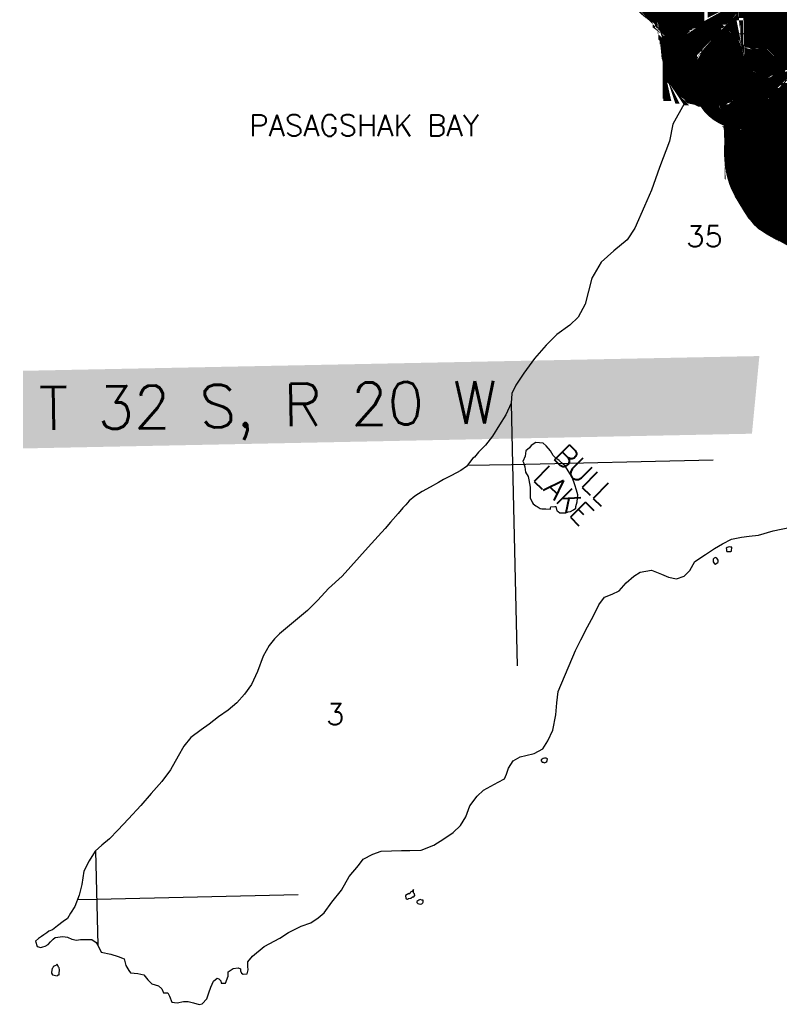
# Model space of a CAD drawing. Header units: feet. Extents: x 18803 to 104580, y -6601 to 116448.
# Tile 2 of 102: x 35719 to 45138, y 13836 to 26047. Entities that reach past the tile are written whole.
import ezdxf

# ---------------------------------------------------------------- set-up
doc = ezdxf.new("R2010")
doc.units = ezdxf.units.FT
doc.header["$LTSCALE"] = 100
doc.header["$MEASUREMENT"] = 0
doc.linetypes.add('DASHED', pattern=[0.75, 0.5, -0.25])
for name, color, linetype in [('ELPC BOLD TITLE SHEET', 3, 'Continuous'), ('ELPC-XIST', 6, 'Continuous'), ('ELRGOV-SECTION', 253, 'DASHED'), ('ET-SEC NUMBS', 253, 'Continuous'), ('ET-TWNSHIP-RANGE', 1, 'Continuous'), ('ITTW', 253, 'Continuous'), ('SL-VICINITY MAP', 2, 'Continuous')]:
    doc.layers.add(name, color=color, linetype=linetype)
doc.styles.add('L2640', font='simplex.shx', dxfattribs={"height": 264})
doc.styles.add('L5280', font='simplex.shx', dxfattribs={"height": 528})

msp = doc.modelspace()

# ---------------------------------------------------------------- linework, layer by layer
at = {"layer": 'ELPC BOLD TITLE SHEET', "const_width": 1000}
msp.add_lwpolyline([(43772, 26550), (43779, 26538), (43781, 26535), (43781, 26535), (43787, 26526), (43790, 26520), (43790, 26520), (43790, 26520), (43794, 26513), (43799, 26505), (43799, 26505), (43801, 26501), (43808, 26489), (43808, 26489), (43808, 26489), (43809, 26488), (43809, 26487), (43816, 26474), (43816, 26474), (43817, 26473), (43817, 26473), (43824, 26460), (43824, 26460), (43827, 26456), (43833, 26446), (43833, 26446), (43837, 26439), (43842, 26432), (43842, 26431), (43848, 26423), (43852, 26418), (43853, 26417), (43860, 26408), (43864, 26404), (43864, 26403), (43873, 26393), (43876, 26390), (43876, 26390), (43888, 26379), (43889, 26377), (43902, 26366), (43902, 26365), (43903, 26364), (43915, 26354), (43921, 26349), (43921, 26349), (43927, 26343), (43938, 26333), (43939, 26332), (43940, 26332), (43949, 26323), (43958, 26313), (43958, 26313), (43958, 26313), (43959, 26313), (43959, 26313), (43968, 26303), (43968, 26303), (43968, 26303), (43978, 26294), (43978, 26294), (43988, 26284), (43988, 26284), (43997, 26275), (43997, 26275), (43997, 26274), (43997, 26274), (44007, 26264), (44007, 26264), (44007, 26264), (44015, 26256), (44015, 26256), (44017, 26255), (44017, 26255), (44017, 26255), (44026, 26245), (44026, 26245), (44033, 26238), (44034, 26237), (44036, 26235), (44036, 26235), (44046, 26225), (44051, 26219), (44051, 26219), (44055, 26215), (44064, 26204), (44068, 26201), (44068, 26200), (44073, 26194), (44082, 26182), (44083, 26181), (44084, 26180), (44091, 26170), (44098, 26159), (44098, 26158), (44099, 26157), (44106, 26145), (44110, 26135), (44111, 26134), (44118, 26118), (44121, 26110), (44121, 26109), (44122, 26106), (44126, 26093), (44128, 26086), (44129, 26085), (44129, 26081), (44132, 26069), (44133, 26063), (44133, 26062), (44133, 26057), (44133, 26057), (44135, 26046), (44135, 26045), (44135, 26043), (44135, 26042), (44136, 26034), (44138, 26025), (44138, 26025), (44138, 26025), (44139, 26017), (44139, 26012), (44139, 26012), (44139, 26010), (44139, 26010), (44139, 26008), (44140, 26007), (44143, 25957), (44144, 25950), (44145, 25941), (44145, 25940), (44145, 25937), (44145, 25937), (44146, 25930), (44146, 25929), (44146, 25929), (44146, 25929), (44146, 25923), (44146, 25923), (44146, 25923), (44147, 25918), (44147, 25916), (44147, 25916), (44147, 25916), (44148, 25910), (44148, 25910), (44148, 25905), (44148, 25905), (44148, 25904), (44148, 25904), (44149, 25899), (44149, 25899), (44149, 25895), (44149, 25895), (44149, 25891), (44149, 25891), (44150, 25888), (44150, 25885), (44150, 25885), (44150, 25881), (44150, 25881), (44151, 25877), (44151, 25877), (44151, 25877), (44151, 25876), (44151, 25876), (44151, 25872), (44151, 25872), (44152, 25866), (44152, 25865), (44152, 25864), (44152, 25864), (44152, 25863), (44152, 25862), (44152, 25862), (44152, 25861), (44152, 25860), (44152, 25859), (44152, 25859), (44153, 25857), (44153, 25857), (44153, 25857), (44153, 25850), (44153, 25850), (44154, 25842), (44154, 25842), (44154, 25839), (44154, 25839), (44154, 25839), (44156, 25825), (44156, 25825), (44156, 25825), (44156, 25824), (44158, 25808), (44158, 25808), (44158, 25808), (44158, 25807), (44159, 25791), (44159, 25791), (44159, 25790), (44161, 25774), (44161, 25774), (44162, 25770), (44163, 25758), (44163, 25758), (44164, 25748), (44165, 25742), (44165, 25742), (44167, 25726), (44167, 25726), (44167, 25725), (44167, 25725), (44167, 25725), (44169, 25711), (44169, 25711), (44170, 25701), (44170, 25701), (44171, 25696), (44171, 25696), (44173, 25681), (44173, 25681), (44173, 25678), (44173, 25678), (44173, 25678), (44175, 25667), (44175, 25667), (44176, 25656), (44177, 25653), (44177, 25652), (44179, 25639), (44179, 25639), (44180, 25633), (44180, 25633), (44180, 25633), (44181, 25625), (44181, 25625), (44184, 25612), (44184, 25610), (44184, 25610), (44184, 25610), (44186, 25600), (44186, 25600), (44188, 25589), (44188, 25588), (44190, 25578), (44190, 25577), (44192, 25569), (44192, 25567), (44193, 25567), (44195, 25557), (44195, 25557), (44196, 25553), (44197, 25547), (44197, 25547), (44199, 25540), (44199, 25538), (44200, 25538), (44202, 25529), (44202, 25529), (44202, 25528), (44205, 25520), (44205, 25519), (44206, 25518), (44208, 25513), (44209, 25510), (44210, 25507), (44211, 25507), (44214, 25501), (44215, 25499), (44217, 25496), (44218, 25495), (44222, 25490), (44223, 25489), (44225, 25486), (44226, 25486), (44230, 25482), (44232, 25480), (44235, 25478), (44235, 25478), (44240, 25475), (44243, 25473), (44245, 25472), (44246, 25471), (44251, 25470), (44255, 25468), (44256, 25468), (44258, 25468), (44262, 25467), (44267, 25467), (44268, 25467), (44270, 25467), (44275, 25468), (44279, 25469), (44282, 25469), (44282, 25469), (44289, 25471), (44290, 25472), (44293, 25473), (44296, 25474), (44296, 25474), (44302, 25477), (44302, 25477), (44304, 25478), (44310, 25481), (44310, 25481), (44314, 25482), (44315, 25483), (44319, 25486), (44319, 25486), (44319, 25486), (44326, 25490), (44326, 25490), (44331, 25492), (44331, 25492), (44339, 25498), (44340, 25498), (44345, 25501), (44345, 25501), (44354, 25507), (44354, 25507), (44363, 25512), (44363, 25512), (44363, 25512), (44370, 25516), (44370, 25516), (44382, 25524), (44382, 25524), (44382, 25524), (44385, 25526), (44385, 25526), (44400, 25536), (44400, 25536), (44403, 25538), (44404, 25538), (44415, 25545), (44415, 25545), (44426, 25553), (44426, 25553), (44430, 25555), (44445, 25565), (44445, 25565), (44445, 25565), (44450, 25568), (44450, 25568), (44450, 25568), (44460, 25574), (44474, 25584), (44476, 25585), (44476, 25585), (44488, 25593), (44488, 25593), (44488, 25593), (44501, 25601), (44501, 25601), (44501, 25601), (44501, 25601), (44515, 25610), (44515, 25610), (44527, 25618), (44527, 25618), (44528, 25619), (44528, 25619), (44528, 25619), (44541, 25627), (44541, 25627), (44541, 25627), (44552, 25634), (44552, 25634), (44554, 25636), (44554, 25636), (44554, 25636), (44567, 25644), (44576, 25650), (44576, 25650), (44576, 25650), (44581, 25653), (44581, 25653), (44595, 25662), (44595, 25662), (44599, 25665), (44599, 25665), (44599, 25665), (44608, 25670), (44608, 25670), (44622, 25679), (44623, 25680), (44637, 25689), (44644, 25694), (44652, 25699), (44666, 25708), (44666, 25708), (44667, 25709), (44667, 25709), (44667, 25709), (44681, 25718), (44681, 25718), (44681, 25718), (44687, 25722), (44687, 25722), (44695, 25727), (44695, 25727), (44707, 25735), (44708, 25735), (44708, 25736), (44717, 25741), (44717, 25741), (44727, 25747), (44727, 25747), (44728, 25748), (44728, 25748), (44734, 25752), (44734, 25752), (44740, 25756), (44740, 25756), (44744, 25759), (44748, 25761), (44748, 25761), (44748, 25762), (44749, 25762), (44751, 25763), (44751, 25763), (44754, 25765), (44755, 25766), (44758, 25768), (44759, 25769), (44762, 25771), (44765, 25773), (44767, 25775), (44767, 25775), (44768, 25775), (44769, 25776), (44772, 25777), (44772, 25777), (44775, 25779), (44775, 25779), (44779, 25781), (44780, 25781), (44785, 25784), (44785, 25784), (44787, 25785), (44788, 25785), (44791, 25787), (44791, 25787), (44797, 25791), (44797, 25791), (44803, 25794), (44805, 25795), (44809, 25797), (44809, 25797), (44815, 25801), (44815, 25801), (44822, 25804), (44822, 25804), (44829, 25808), (44829, 25808), (44836, 25812), (44836, 25812), (44839, 25814), (44839, 25814), (44844, 25817), (44844, 25817), (44852, 25821), (44852, 25821), (44855, 25823), (44855, 25823), (44859, 25825), (44867, 25830), (44870, 25831), (44870, 25832), (44874, 25833), (44874, 25833), (44880, 25837), (44881, 25837), (44885, 25840), (44887, 25841), (44887, 25841), (44893, 25844), (44893, 25844), (44893, 25844), (44899, 25848), (44900, 25848), (44905, 25851), (44912, 25855), (44914, 25856), (44919, 25858), (44925, 25862), (44927, 25863), (44928, 25863), (44932, 25866), (44939, 25869), (44940, 25869), (44942, 25870), (44945, 25871), (44950, 25873), (44953, 25875), (44955, 25875), (44958, 25876), (44960, 25877), (44966, 25878), (44966, 25878), (44970, 25878), (44973, 25878), (44975, 25878), (44979, 25878), (44980, 25878), (44985, 25877), (44987, 25876), (44989, 25875), (44992, 25874), (44993, 25874), (44994, 25873), (44998, 25871), (44998, 25871), (45000, 25870), (45001, 25869), (45005, 25867), (45005, 25866), (45009, 25863), (45011, 25861), (45012, 25860), (45014, 25858), (45015, 25856), (45018, 25848), (45018, 25846), (45018, 25842), (45016, 25833), (45016, 25832), (45015, 25828), (45012, 25821), (45012, 25821), (45009, 25816), (45008, 25813), (45004, 25807), (45003, 25806), (44999, 25800), (44994, 25794), (44994, 25794), (44993, 25793), (44989, 25788), (44989, 25788), (44985, 25784), (44983, 25781), (44976, 25775), (44970, 25768), (44967, 25764), (44967, 25764), (44962, 25759), (44962, 25759), (44957, 25754), (44957, 25754), (44957, 25754), (44952, 25748), (44952, 25748), (44947, 25743), (44947, 25742), (44942, 25737), (44942, 25737), (44937, 25732), (44937, 25732), (44931, 25725), (44931, 25725), (44928, 25721), (44927, 25721), (44920, 25713), (44920, 25712), (44918, 25711), (44909, 25701), (44908, 25700), (44907, 25700), (44900, 25692), (44900, 25692), (44895, 25687), (44891, 25683), (44891, 25683), (44883, 25675), (44883, 25675), (44883, 25675), (44882, 25674), (44882, 25674), (44875, 25667), (44875, 25667), (44875, 25667), (44869, 25661), (44868, 25661), (44867, 25660), (44860, 25653), (44854, 25648), (44854, 25648), (44854, 25647), (44854, 25647), (44847, 25641), (44847, 25641), (44847, 25641), (44841, 25635), (44841, 25635), (44840, 25634), (44840, 25634), (44840, 25634), (44834, 25629), (44828, 25622), (44825, 25620), (44821, 25616), (44821, 25616), (44814, 25609), (44814, 25609), (44811, 25605), (44811, 25605), (44807, 25602), (44807, 25602), (44801, 25596), (44801, 25596), (44796, 25591), (44794, 25589), (44788, 25583), (44787, 25582), (44780, 25575), (44780, 25575), (44780, 25575), (44772, 25567), (44772, 25567), (44765, 25560), (44763, 25558), (44763, 25558), (44755, 25549), (44755, 25549), (44749, 25543), (44749, 25543), (44745, 25539), (44745, 25539), (44736, 25529), (44733, 25526), (44733, 25526), (44733, 25526), (44726, 25519), (44716, 25508), (44716, 25508), (44716, 25508), (44716, 25508), (44707, 25499), (44698, 25490), (44698, 25490), (44698, 25490), (44698, 25490), (44689, 25481), (44689, 25481), (44681, 25472), (44681, 25472), (44681, 25471), (44673, 25463), (44665, 25455), (44665, 25455), (44663, 25453), (44663, 25453), (44663, 25453), (44658, 25447), (44658, 25447), (44651, 25439), (44651, 25439), (44646, 25434), (44644, 25432), (44644, 25432), (44638, 25425), (44638, 25424), (44630, 25415), (44627, 25411), (44627, 25411), (44616, 25398), (44616, 25397), (44615, 25396), (44610, 25390), (44610, 25390), (44605, 25382), (44605, 25382), (44602, 25379), (44602, 25379), (44602, 25379), (44600, 25375), (44599, 25374), (44595, 25367), (44594, 25366), (44592, 25363), (44592, 25363), (44590, 25360), (44589, 25359), (44584, 25349), (44584, 25349), (44581, 25344), (44580, 25343), (44577, 25338), (44576, 25335), (44575, 25334), (44573, 25330), (44571, 25325), (44571, 25325), (44570, 25323), (44570, 25323), (44570, 25321), (44569, 25320), (44569, 25318), (44569, 25316), (44569, 25316), (44568, 25313), (44568, 25309), (44567, 25305), (44567, 25301), (44567, 25296), (44567, 25292), (44567, 25291), (44567, 25289), (44568, 25286), (44568, 25281), (44568, 25280), (44569, 25277), (44569, 25275), (44571, 25269), (44571, 25268), (44572, 25265), (44572, 25263), (44573, 25259), (44575, 25255), (44577, 25251), (44578, 25248), (44580, 25244), (44582, 25241), (44585, 25237), (44588, 25233), (44592, 25229), (44595, 25225), (44599, 25221), (44604, 25217), (44608, 25214), (44613, 25211), (44617, 25209), (44622, 25206), (44628, 25203), (44631, 25202), (44632, 25202), (44635, 25201), (44639, 25200), (44641, 25199), (44642, 25199), (44649, 25197), (44657, 25196), (44657, 25196), (44659, 25196), (44665, 25195), (44666, 25194), (44667, 25194), (44672, 25194), (44675, 25194), (44675, 25194), (44678, 25193), (44683, 25193), (44683, 25193), (44684, 25193), (44689, 25193), (44691, 25193), (44691, 25193), (44694, 25192), (44694, 25192), (44694, 25192), (44699, 25192), (44699, 25192), (44699, 25192), (44700, 25192), (44702, 25192), (44706, 25192), (44708, 25192), (44708, 25192), (44708, 25192), (44712, 25192), (44717, 25192), (44717, 25192), (44719, 25193), (44719, 25193), (44724, 25193), (44727, 25193), (44727, 25193), (44731, 25193), (44731, 25193), (44735, 25193), (44735, 25193), (44737, 25193), (44742, 25193), (44742, 25193), (44743, 25193), (44747, 25193), (44749, 25192), (44750, 25192), (44752, 25192), (44757, 25192), (44763, 25190), (44763, 25190), (44764, 25190), (44769, 25188), (44770, 25188), (44771, 25188), (44775, 25186), (44776, 25185), (44777, 25185), (44781, 25183), (44782, 25182), (44783, 25182), (44787, 25180), (44787, 25180), (44787, 25180), (44792, 25177), (44795, 25176), (44795, 25176), (44797, 25175), (44800, 25173), (44809, 25168), (44811, 25167), (44814, 25164), (44814, 25164), (44822, 25159), (44823, 25158), (44825, 25157), (44830, 25152), (44830, 25152), (44847, 25138), (44857, 25129), (44866, 25120), (44866, 25120), (44869, 25116), (44872, 25111), (44878, 25102), (44883, 25092), (44886, 25086), (44890, 25075), (44890, 25073), (44904, 25022), (44906, 25015), (44906, 25015), (44918, 24971), (44928, 24929), (44930, 24913), (44930, 24913), (44939, 24851), (44939, 24850), (44941, 24833), (44945, 24780), (44945, 24779), (44948, 24732), (44950, 24704), (44950, 24704), (44953, 24626), (44953, 24625), (44954, 24616), (44954, 24616), (44957, 24530), (44957, 24529), (44957, 24526), (44953, 24450), (44952, 24408), (44952, 24406), (44954, 24364), (44960, 24282), (44961, 24281), (44961, 24280), (44975, 24220), (44989, 24174), (44990, 24171), (44999, 24149), (45032, 24082), (45034, 24079), (45035, 24077), (45069, 24020), (45069, 24020), (45095, 23978), (45095, 23978), (45103, 23965), (45118, 23940), (45143, 23901), (45144, 23900), (45149, 23894), (45184, 23850), (45190, 23845), (45193, 23842), (45237, 23813), (45260, 23800), (45261, 23800), (45291, 23784), (45320, 23770), (45357, 23750), (45357, 23750), (45376, 23740), (45376, 23740), (45406, 23725), (45407, 23724), (45440, 23706), (45441, 23705), (45441, 23705), (45441, 23705), (45488, 23679), (45488, 23679), (45529, 23655), (45553, 23641), (45553, 23641), (45603, 23612), (45626, 23596), (45627, 23596), (45673, 23563)], dxfattribs=at)
at = {"layer": 'ELPC-XIST'}
msp.add_lwpolyline([(44133, 26057), (44135, 26046), (44135, 26045), (44135, 26043), (44135, 26042), (44136, 26034), (44138, 26025), (44138, 26025), (44138, 26025), (44139, 26017), (44139, 26012), (44139, 26012), (44139, 26010), (44139, 26010), (44139, 26008), (44140, 26007), (44143, 25957), (44144, 25950), (44145, 25941), (44145, 25940), (44145, 25937), (44145, 25937), (44146, 25930), (44146, 25929), (44146, 25929), (44146, 25929), (44146, 25923), (44146, 25923), (44146, 25923), (44147, 25918), (44147, 25916), (44147, 25916), (44147, 25916), (44148, 25910), (44148, 25910), (44148, 25905), (44148, 25905), (44148, 25904), (44148, 25904), (44149, 25899), (44149, 25899), (44149, 25895), (44149, 25895), (44149, 25891), (44149, 25891), (44150, 25888), (44150, 25885), (44150, 25885), (44150, 25881), (44150, 25881), (44151, 25877), (44151, 25877), (44151, 25877), (44151, 25876), (44151, 25876), (44151, 25872), (44151, 25872), (44152, 25866), (44152, 25865), (44152, 25864), (44152, 25864), (44152, 25863), (44152, 25862), (44152, 25862), (44152, 25861), (44152, 25860), (44152, 25859), (44152, 25859), (44153, 25857), (44153, 25857), (44153, 25857), (44153, 25850), (44153, 25850), (44154, 25842), (44154, 25842), (44154, 25839), (44154, 25839), (44154, 25839), (44156, 25825), (44156, 25825), (44156, 25825), (44156, 25824), (44158, 25808), (44158, 25808), (44158, 25808), (44158, 25807), (44159, 25791), (44159, 25791), (44159, 25790), (44161, 25774), (44161, 25774), (44162, 25770), (44163, 25758), (44163, 25758), (44164, 25748), (44165, 25742), (44165, 25742), (44167, 25726), (44167, 25726), (44167, 25725), (44167, 25725), (44167, 25725), (44169, 25711), (44169, 25711), (44170, 25701), (44170, 25701), (44171, 25696), (44171, 25696), (44173, 25681), (44173, 25681), (44173, 25678), (44173, 25678), (44173, 25678), (44175, 25667), (44175, 25667), (44176, 25656), (44177, 25653), (44177, 25652), (44179, 25639), (44179, 25639), (44180, 25633), (44180, 25633), (44180, 25633), (44181, 25625), (44181, 25625), (44184, 25612), (44184, 25610), (44184, 25610), (44184, 25610), (44186, 25600), (44186, 25600), (44188, 25589), (44188, 25588), (44190, 25578), (44190, 25577), (44192, 25569), (44192, 25567), (44193, 25567), (44195, 25557), (44195, 25557), (44196, 25553), (44197, 25547), (44197, 25547), (44199, 25540), (44199, 25538), (44200, 25538), (44202, 25529), (44202, 25529), (44202, 25528), (44205, 25520), (44205, 25519), (44206, 25518), (44208, 25513), (44209, 25510), (44210, 25507), (44211, 25507), (44214, 25501), (44215, 25499), (44217, 25496), (44218, 25495), (44222, 25490), (44223, 25489), (44225, 25486), (44226, 25486), (44230, 25482), (44232, 25480), (44235, 25478), (44235, 25478), (44240, 25475), (44243, 25473), (44245, 25472), (44246, 25471), (44251, 25470), (44255, 25468), (44256, 25468), (44258, 25468), (44262, 25467), (44267, 25467), (44268, 25467), (44270, 25467), (44275, 25468), (44279, 25469), (44282, 25469), (44282, 25469), (44289, 25471), (44290, 25472), (44293, 25473), (44296, 25474), (44296, 25474), (44302, 25477), (44302, 25477), (44304, 25478), (44310, 25481), (44310, 25481), (44314, 25482), (44315, 25483), (44319, 25486), (44319, 25486), (44319, 25486), (44326, 25490), (44326, 25490), (44331, 25492), (44331, 25492), (44339, 25498), (44340, 25498), (44345, 25501), (44345, 25501), (44354, 25507), (44354, 25507), (44363, 25512), (44363, 25512), (44363, 25512), (44370, 25516), (44370, 25516), (44382, 25524), (44382, 25524), (44382, 25524), (44385, 25526), (44385, 25526), (44400, 25536), (44400, 25536), (44403, 25538), (44404, 25538), (44415, 25545), (44415, 25545), (44426, 25553), (44426, 25553), (44430, 25555), (44445, 25565), (44445, 25565), (44445, 25565), (44450, 25568), (44450, 25568), (44450, 25568), (44460, 25574), (44474, 25584), (44476, 25585), (44476, 25585), (44488, 25593), (44488, 25593), (44488, 25593), (44501, 25601), (44501, 25601), (44501, 25601), (44501, 25601), (44515, 25610), (44515, 25610), (44527, 25618), (44527, 25618), (44528, 25619), (44528, 25619), (44528, 25619), (44541, 25627), (44541, 25627), (44541, 25627), (44552, 25634), (44552, 25634), (44554, 25636), (44554, 25636), (44554, 25636), (44567, 25644), (44576, 25650), (44576, 25650), (44576, 25650), (44581, 25653), (44581, 25653), (44595, 25662), (44595, 25662), (44599, 25665), (44599, 25665), (44599, 25665), (44608, 25670), (44608, 25670), (44622, 25679), (44623, 25680), (44637, 25689), (44644, 25694), (44652, 25699), (44666, 25708), (44666, 25708), (44667, 25709), (44667, 25709), (44667, 25709), (44681, 25718), (44681, 25718), (44681, 25718), (44687, 25722), (44687, 25722), (44695, 25727), (44695, 25727), (44707, 25735), (44708, 25735), (44708, 25736), (44717, 25741), (44717, 25741), (44727, 25747), (44727, 25747), (44728, 25748), (44728, 25748), (44734, 25752), (44734, 25752), (44740, 25756), (44740, 25756), (44744, 25759), (44748, 25761), (44748, 25761), (44748, 25762), (44749, 25762), (44751, 25763), (44751, 25763), (44754, 25765), (44755, 25766), (44758, 25768), (44759, 25769), (44762, 25771), (44765, 25773), (44767, 25775), (44767, 25775), (44768, 25775), (44769, 25776), (44772, 25777), (44772, 25777), (44775, 25779), (44775, 25779), (44779, 25781), (44780, 25781), (44785, 25784), (44785, 25784), (44787, 25785), (44788, 25785), (44791, 25787), (44791, 25787), (44797, 25791), (44797, 25791), (44803, 25794), (44805, 25795), (44809, 25797), (44809, 25797), (44815, 25801), (44815, 25801), (44822, 25804), (44822, 25804), (44829, 25808), (44829, 25808), (44836, 25812), (44836, 25812), (44839, 25814), (44839, 25814), (44844, 25817), (44844, 25817), (44852, 25821), (44852, 25821), (44855, 25823), (44855, 25823), (44859, 25825), (44867, 25830), (44870, 25831), (44870, 25832), (44874, 25833), (44874, 25833), (44880, 25837), (44881, 25837), (44885, 25840), (44887, 25841), (44887, 25841), (44893, 25844), (44893, 25844), (44893, 25844), (44899, 25848), (44900, 25848), (44905, 25851), (44912, 25855), (44914, 25856), (44919, 25858), (44925, 25862), (44927, 25863), (44928, 25863), (44932, 25866), (44939, 25869), (44940, 25869), (44942, 25870), (44945, 25871), (44950, 25873), (44953, 25875), (44955, 25875), (44958, 25876), (44960, 25877), (44966, 25878), (44966, 25878), (44970, 25878), (44973, 25878), (44975, 25878), (44979, 25878), (44980, 25878), (44985, 25877), (44987, 25876), (44989, 25875), (44992, 25874), (44993, 25874), (44994, 25873), (44998, 25871), (44998, 25871), (45000, 25870), (45001, 25869), (45005, 25867), (45005, 25866), (45009, 25863), (45011, 25861), (45012, 25860), (45014, 25858), (45015, 25856), (45018, 25848), (45018, 25846), (45018, 25842), (45016, 25833), (45016, 25832), (45015, 25828), (45012, 25821), (45012, 25821), (45009, 25816), (45008, 25813), (45004, 25807), (45003, 25806), (44999, 25800), (44994, 25794), (44994, 25794), (44993, 25793), (44989, 25788), (44989, 25788), (44985, 25784), (44983, 25781), (44976, 25775), (44970, 25768), (44967, 25764), (44967, 25764), (44962, 25759), (44962, 25759), (44957, 25754), (44957, 25754), (44957, 25754), (44952, 25748), (44952, 25748), (44947, 25743), (44947, 25742), (44942, 25737), (44942, 25737), (44937, 25732), (44937, 25732), (44931, 25725), (44931, 25725), (44928, 25721), (44927, 25721), (44920, 25713), (44920, 25712), (44918, 25711), (44909, 25701), (44908, 25700), (44907, 25700), (44900, 25692), (44900, 25692), (44895, 25687), (44891, 25683), (44891, 25683), (44883, 25675), (44883, 25675), (44883, 25675), (44882, 25674), (44882, 25674), (44875, 25667), (44875, 25667), (44875, 25667), (44869, 25661), (44868, 25661), (44867, 25660), (44860, 25653), (44854, 25648), (44854, 25648), (44854, 25647), (44854, 25647), (44847, 25641), (44847, 25641), (44847, 25641), (44841, 25635), (44841, 25635), (44840, 25634), (44840, 25634), (44840, 25634), (44834, 25629), (44828, 25622), (44825, 25620), (44821, 25616), (44821, 25616), (44814, 25609), (44814, 25609), (44811, 25605), (44811, 25605), (44807, 25602), (44807, 25602), (44801, 25596), (44801, 25596), (44796, 25591), (44794, 25589), (44788, 25583), (44787, 25582), (44780, 25575), (44780, 25575), (44780, 25575), (44772, 25567), (44772, 25567), (44765, 25560), (44763, 25558), (44763, 25558), (44755, 25549), (44755, 25549), (44749, 25543), (44749, 25543), (44745, 25539), (44745, 25539), (44736, 25529), (44733, 25526), (44733, 25526), (44733, 25526), (44726, 25519), (44716, 25508), (44716, 25508), (44716, 25508), (44716, 25508), (44707, 25499), (44698, 25490), (44698, 25490), (44698, 25490), (44698, 25490), (44689, 25481), (44689, 25481), (44681, 25472), (44681, 25472), (44681, 25471), (44673, 25463), (44665, 25455), (44665, 25455), (44663, 25453), (44663, 25453), (44663, 25453), (44658, 25447), (44658, 25447), (44651, 25439), (44651, 25439), (44646, 25434), (44644, 25432), (44644, 25432), (44638, 25425), (44638, 25424), (44630, 25415), (44627, 25411), (44627, 25411), (44616, 25398), (44616, 25397), (44615, 25396), (44610, 25390), (44610, 25390), (44605, 25382), (44605, 25382), (44602, 25379), (44602, 25379), (44602, 25379), (44600, 25375), (44599, 25374), (44595, 25367), (44594, 25366), (44592, 25363), (44592, 25363), (44590, 25360), (44589, 25359), (44584, 25349), (44584, 25349), (44581, 25344), (44580, 25343), (44577, 25338), (44576, 25335), (44575, 25334), (44573, 25330), (44571, 25325), (44571, 25325), (44570, 25323), (44570, 25323), (44570, 25321), (44569, 25320), (44569, 25318), (44569, 25316), (44569, 25316), (44568, 25313), (44568, 25309), (44567, 25305), (44567, 25301), (44567, 25296), (44567, 25292), (44567, 25291), (44567, 25289), (44568, 25286), (44568, 25281), (44568, 25280), (44569, 25277), (44569, 25275), (44571, 25269), (44571, 25268), (44572, 25265), (44572, 25263), (44573, 25259), (44575, 25255), (44577, 25251), (44578, 25248), (44580, 25244), (44582, 25241), (44585, 25237), (44588, 25233), (44592, 25229), (44595, 25225), (44599, 25221), (44604, 25217), (44608, 25214), (44613, 25211), (44617, 25209), (44622, 25206), (44628, 25203), (44631, 25202), (44632, 25202), (44635, 25201), (44639, 25200), (44641, 25199), (44642, 25199), (44649, 25197), (44657, 25196), (44657, 25196), (44659, 25196), (44665, 25195), (44666, 25194), (44667, 25194), (44672, 25194), (44675, 25194), (44675, 25194), (44678, 25193), (44683, 25193), (44683, 25193), (44684, 25193), (44689, 25193), (44691, 25193), (44691, 25193), (44694, 25192), (44694, 25192), (44694, 25192), (44699, 25192), (44699, 25192), (44699, 25192), (44700, 25192), (44702, 25192), (44706, 25192), (44708, 25192), (44708, 25192), (44708, 25192), (44712, 25192), (44717, 25192), (44717, 25192), (44719, 25193), (44719, 25193), (44724, 25193), (44727, 25193), (44727, 25193), (44731, 25193), (44731, 25193), (44735, 25193), (44735, 25193), (44737, 25193), (44742, 25193), (44742, 25193), (44743, 25193), (44747, 25193), (44749, 25192), (44750, 25192), (44752, 25192), (44757, 25192), (44763, 25190), (44763, 25190), (44764, 25190), (44769, 25188), (44770, 25188), (44771, 25188), (44775, 25186), (44776, 25185), (44777, 25185), (44781, 25183), (44782, 25182), (44783, 25182), (44787, 25180), (44787, 25180), (44787, 25180), (44792, 25177), (44795, 25176), (44795, 25176), (44797, 25175), (44800, 25173), (44809, 25168), (44811, 25167), (44814, 25164), (44814, 25164), (44822, 25159), (44823, 25158), (44825, 25157), (44830, 25152), (44830, 25152), (44847, 25138), (44857, 25129), (44866, 25120), (44866, 25120), (44869, 25116), (44872, 25111), (44878, 25102), (44883, 25092), (44886, 25086), (44890, 25075), (44890, 25073), (44904, 25022), (44906, 25015), (44906, 25015), (44918, 24971), (44928, 24929), (44930, 24913), (44930, 24913), (44939, 24851), (44939, 24850), (44941, 24833), (44945, 24780), (44945, 24779), (44948, 24732), (44950, 24704), (44950, 24704), (44953, 24626), (44953, 24625), (44954, 24616), (44954, 24616), (44957, 24530), (44957, 24529), (44957, 24526), (44953, 24450), (44952, 24408), (44952, 24406), (44954, 24364), (44960, 24282), (44961, 24281), (44961, 24280), (44975, 24220), (44989, 24174), (44990, 24171), (44999, 24149), (45032, 24082), (45034, 24079), (45035, 24077), (45069, 24020), (45069, 24020), (45095, 23978), (45095, 23978), (45103, 23965), (45118, 23940), (45143, 23901)], dxfattribs=at)
at = {"layer": 'ELRGOV-SECTION', "ltscale": 50}
for p, q in [((41812, 21289), (41830, 20534)), ((41830, 20534), (41914, 16901)), ((36661, 15738), (36688, 14569))]:
    msp.add_line(p, q, dxfattribs=at)
for points in [[(43978, 25861), (52258, 26043)], [(41272, 20521), (41817, 20533), (47092, 20653), (52370, 20775)], [(36435, 15136), (36674, 15142), (39674, 15208)]]:
    msp.add_lwpolyline(points, dxfattribs=at)
at = {"layer": 'ET-TWNSHIP-RANGE', "color": 155}
msp.add_solid([(35762, 20730), (35762, 21693), (44799, 20913), (44891, 21876)], dxfattribs=at)
at = {"layer": 'SL-VICINITY MAP'}
for points in [[(43907, 26049), (43936, 25969), (43965, 25895), (44011, 25776), (44028, 25676), (44086, 25553), (44113, 25467), (44109, 25364), (44106, 25286), (44018, 25092), (43957, 25004), (43817, 24750), (43775, 24542), (43652, 24216), (43555, 23932), (43466, 23734), (43347, 23460), (43250, 23317), (43085, 23181), (42931, 23040), (42815, 22842), (42729, 22519), (42644, 22357), (42541, 22260), (42381, 22143), (42247, 22013), (42104, 21844), (41972, 21662), (41871, 21516), (41820, 21413), (41814, 21292), (41749, 21146), (41668, 21021), (41582, 20882), (41496, 20772), (41409, 20685), (41357, 20622), (41337, 20609), (41297, 20555), (41260, 20506), (41188, 20456), (41073, 20395), (40974, 20344), (40912, 20307), (40807, 20250), (40709, 20196), (40620, 20139), (40548, 20079), (40507, 20029), (40471, 19993), (40410, 19923), (40318, 19816), (40251, 19737), (40164, 19644), (40041, 19507), (39718, 19148), (39549, 18992), (39415, 18849), (39287, 18719), (38941, 18431), (38879, 18368), (38813, 18285), (38737, 18156), (38669, 17965), (38595, 17803), (38508, 17684), (38411, 17574), (38303, 17484), (38183, 17400), (38069, 17310), (37971, 17239), (37842, 17146), (37755, 17036), (37685, 16914), (37589, 16745), (37482, 16599), (37349, 16449), (37221, 16300), (37068, 16137), (36934, 15997), (36831, 15887), (36738, 15811), (36656, 15734), (36580, 15615), (36515, 15486), (36488, 15321), (36455, 15190), (36401, 15048), (36351, 14968), (36310, 14902), (36259, 14865), (36186, 14808), (36124, 14762), (36082, 14745), (36056, 14721), (36020, 14698), (35989, 14678), (35953, 14651), (35917, 14621), (35935, 14552), (35983, 14543), (36004, 14550), (36035, 14557), (36071, 14577), (36102, 14610), (36133, 14644), (36159, 14667), (36254, 14678), (36312, 14669), (36366, 14644), (36425, 14631), (36472, 14642), (36615, 14641), (36669, 14605), (36691, 14563), (36731, 14482), (36848, 14457), (36939, 14429), (37014, 14400), (37037, 14319), (37071, 14257), (37093, 14228), (37183, 14219), (37258, 14201), (37307, 14142), (37356, 14090), (37441, 14065), (37480, 14030), (37502, 13978), (37555, 13978), (37578, 13939), (37606, 13864), (37670, 13855), (37749, 13870), (37807, 13871), (37876, 13855), (37946, 13836), (37983, 13844), (38039, 13903), (38063, 13979), (38088, 14049), (38122, 14125), (38169, 14161), (38190, 14152), (38212, 14126), (38219, 14100), (38271, 14100), (38306, 14186), (38304, 14239), (38366, 14282), (38429, 14290), (38456, 14277), (38457, 14251), (38469, 14221), (38490, 14209), (38538, 14216), (38552, 14262), (38546, 14305), (38549, 14364), (38605, 14433), (38750, 14554), (38943, 14655), (39051, 14729), (39208, 14806), (39329, 14847), (39422, 14908), (39494, 14971), (39591, 15104), (39708, 15250), (39803, 15422), (39921, 15558), (39977, 15635), (40097, 15699), (40201, 15736), (40328, 15738), (40455, 15743), (40556, 15745), (40699, 15750), (40856, 15811), (40980, 15889), (41094, 15966), (41186, 16056), (41252, 16162), (41301, 16297), (41393, 16416), (41470, 16493), (41559, 16540), (41652, 16591), (41730, 16631), (41755, 16691), (41779, 16767), (41840, 16856), (41923, 16906), (41997, 16924), (42097, 16948), (42206, 17006), (42267, 17102), (42331, 17237), (42368, 17425), (42379, 17576), (42397, 17714), (42609, 18226), (42679, 18358), (42759, 18516), (42834, 18655), (42899, 18791), (42970, 18887), (43064, 18921), (43153, 18965), (43240, 19065), (43333, 19145), (43411, 19195), (43553, 19220), (43676, 19173), (43762, 19132), (43863, 19113), (43957, 19147), (44029, 19217), (44089, 19327), (44224, 19414), (44333, 19488), (44432, 19548), (44547, 19606), (44668, 19630), (44763, 19642), (44879, 19656), (45062, 19708), (45283, 19754)], [(42408, 20580), (42367, 20611), (42335, 20643), (42299, 20701), (42246, 20764), (42209, 20796), (42119, 20804), (42061, 20765), (42040, 20738), (41997, 20699), (41987, 20634), (41958, 20570)], [(41958, 20570), (41961, 20565), (41966, 20554), (41983, 20501), (41989, 20437), (42026, 20384), (42032, 20342), (42048, 20251), (42049, 20166), (42050, 20112), (42072, 20070), (42077, 20054), (42088, 20044), (42119, 20017), (42135, 20012), (42172, 19986), (42193, 19981), (42208, 19982), (42245, 19982), (42302, 19978), (42302, 19989), (42307, 20005), (42354, 20011), (42365, 20011), (42381, 19958), (42397, 19948), (42418, 19932), (42455, 19933), (42491, 19933), (42522, 19945), (42548, 19950), (42585, 19967), (42616, 19989), (42616, 20010), (42630, 20069), (42640, 20155), (42623, 20213), (42602, 20277), (42569, 20373), (42479, 20520), (42458, 20536), (42408, 20580)], [(44550, 19504), (44534, 19504), (44518, 19510), (44502, 19506), (44492, 19503), (44481, 19493), (44482, 19480), (44482, 19460), (44488, 19454), (44509, 19451), (44535, 19451), (44546, 19455), (44550, 19504)], [(44334, 19301), (44344, 19297), (44375, 19314), (44381, 19324), (44380, 19344), (44363, 19370), (44347, 19376), (44331, 19369), (44316, 19359), (44317, 19340), (44317, 19323), (44334, 19301)], [(42210, 16884), (42186, 16868), (42185, 16854), (42197, 16841), (42208, 16838), (42227, 16832), (42244, 16839), (42257, 16849), (42260, 16859), (42262, 16882), (42247, 16888), (42226, 16891), (42210, 16884)], [(40602, 15260), (40581, 15236), (40571, 15230), (40561, 15216), (40545, 15203), (40545, 15210), (40524, 15200), (40503, 15186), (40504, 15176), (40505, 15157), (40510, 15144), (40526, 15141), (40542, 15147), (40568, 15151), (40589, 15168), (40605, 15168), (40615, 15181), (40620, 15185), (40614, 15207), (40603, 15217), (40602, 15260)], [(40669, 15129), (40645, 15113), (40645, 15100), (40657, 15087), (40667, 15084), (40687, 15077), (40704, 15084), (40717, 15094), (40720, 15104), (40721, 15127), (40707, 15130), (40685, 15136), (40669, 15129)], [(36184, 14333), (36169, 14316), (36132, 14306), (36128, 14289), (36122, 14282), (36113, 14236), (36114, 14223), (36125, 14204), (36184, 14188), (36194, 14201), (36210, 14202), (36209, 14228), (36214, 14254), (36213, 14264), (36207, 14290), (36201, 14297), (36184, 14333)]]:
    msp.add_lwpolyline(points, dxfattribs=at)

# ---------------------------------------------------------------- texts
at = {"layer": 'ET-SEC NUMBS', "style": 'L2640'}
for s, p in [('35', (43984, 23229)), ('3', (39519, 17301))]:
    msp.add_text(s, height=264, dxfattribs=at).set_placement(p)
at = {"layer": 'ET-TWNSHIP-RANGE', "style": 'L5280'}
msp.add_text('T 32 S, R 20 W', height=528, rotation=0.8326, dxfattribs=at).set_placement((35962, 20960))
at = {"layer": 'ITTW', "style": 'L2640'}
msp.add_text('PASAGSHAK BAY', height=264, dxfattribs=at).set_placement((38566, 24605))
for s, p in [('BULL', (42317, 20621)), ('LAKE', (42067, 20354))]:
    msp.add_text(s, height=264, rotation=315.242, dxfattribs=at).set_placement(p)

doc.saveas('drawing.dxf')
